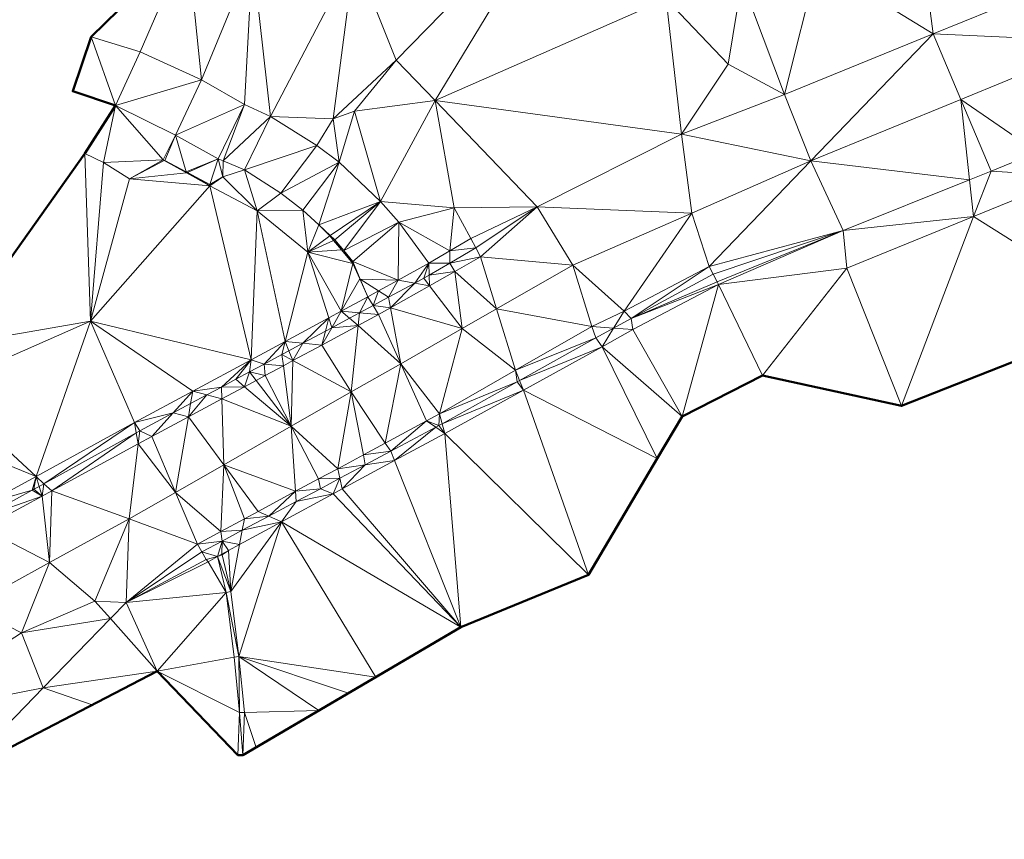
# Model space of a CAD drawing. Header units: metres. Extents: x 3490451 to 6981510, y 5754235 to 11509207.
# Tile 12 of 77: x 3490566 to 3490591, y 5754386 to 5754407. Entities that reach past the tile are written whole.
import ezdxf

# ---------------------------------------------------------------- set-up
doc = ezdxf.new("R2010")
doc.units = ezdxf.units.M
doc.layers.add('Kartierung-05$0$$VERB', color=7, linetype='Continuous', lineweight=18, true_color=0x82563a)

msp = doc.modelspace()

# ---------------------------------------------------------------- linework, layer by layer
at = {"layer": 'Kartierung-05$0$$VERB', "color": 1, "lineweight": 50, "ltscale": 0.02}
for points in [[(3490565.031, 5754414.106), (3490570.382, 5754408.454), (3490567.99, 5754406.115), (3490567.53, 5754404.764), (3490568.594, 5754404.412), (3490567.832, 5754403.223), (3490564.443, 5754398.446)], [(3490559.332, 5754381.616), (3490564.746, 5754387.847), (3490569.623, 5754390.377), (3490571.631, 5754388.294), (3490571.751, 5754388.29), (3490577.161, 5754391.465), (3490580.33, 5754392.768), (3490582.033, 5754395.652), (3490582.65, 5754396.696), (3490584.648, 5754397.712), (3490588.094, 5754396.957), (3490593.789, 5754399.204), (3490597.364, 5754401.207), (3490600.736, 5754406.776), (3490619.107, 5754410.985), (3490625.38, 5754410.516)]]:
    msp.add_lwpolyline(points, dxfattribs=at)
at = {"layer": 'Kartierung-05$0$$VERB'}
for points in [[(3490574.524, 5754408.135, 162.343), (3490579.71, 5754409.784, 160.987), (3490575.559, 5754405.533, 161.286)], [(3490579.71, 5754409.784, 160.987), (3490575.559, 5754405.533, 161.286), (3490576.522, 5754404.537, 161.244)], [(3490582.253, 5754407.056, 160.703), (3490579.71, 5754409.784, 160.987), (3490576.522, 5754404.537, 161.244)], [(3490588.495, 5754409.181, 161.049), (3490588.879, 5754406.188, 159.912), (3490586.013, 5754407.954, 161.075)], [(3490588.495, 5754409.181, 161.049), (3490588.879, 5754406.188, 159.912), (3490592.565, 5754407.69, 159.472)], [(3490570.382, 5754408.454, 162.76), (3490569.207, 5754405.741, 163.421), (3490567.99, 5754406.115, 163.47)], [(3490570.382, 5754408.454, 162.76), (3490570.727, 5754405.045, 162.622), (3490569.207, 5754405.741, 163.421)], [(3490571.988, 5754408.128, 162.564), (3490570.382, 5754408.454, 162.76), (3490570.727, 5754405.045, 162.622)], [(3490571.988, 5754408.128, 162.564), (3490571.793, 5754404.437, 162.577), (3490570.727, 5754405.045, 162.622)], [(3490571.988, 5754408.128, 162.564), (3490572.435, 5754404.142, 162.278), (3490571.793, 5754404.437, 162.577)], [(3490571.988, 5754408.128, 162.564), (3490574.524, 5754408.135, 162.343), (3490572.435, 5754404.142, 162.278)], [(3490574.524, 5754408.135, 162.343), (3490573.997, 5754404.081, 162.077), (3490572.435, 5754404.142, 162.278)], [(3490574.524, 5754408.135, 162.343), (3490573.997, 5754404.081, 162.077), (3490575.559, 5754405.533, 161.286)], [(3490584.133, 5754407.505, 160.889), (3490586.013, 5754407.954, 161.075), (3490585.193, 5754404.685, 160.352)], [(3490588.879, 5754406.188, 159.912), (3490586.013, 5754407.954, 161.075), (3490585.193, 5754404.685, 160.352)], [(3490588.879, 5754406.188, 159.912), (3490593.063, 5754405.999, 159.414), (3490592.565, 5754407.69, 159.472)], [(3490584.133, 5754407.505, 160.889), (3490582.253, 5754407.056, 160.703), (3490583.793, 5754405.433, 160.544)], [(3490584.133, 5754407.505, 160.889), (3490583.793, 5754405.433, 160.544), (3490585.193, 5754404.685, 160.352)], [(3490582.253, 5754407.056, 160.703), (3490576.522, 5754404.537, 161.244), (3490582.633, 5754403.697, 160.649)], [(3490582.253, 5754407.056, 160.703), (3490583.793, 5754405.433, 160.544), (3490582.633, 5754403.697, 160.649)], [(3490588.879, 5754406.188, 159.912), (3490585.848, 5754403.035, 160.306), (3490585.193, 5754404.685, 160.352)], [(3490589.566, 5754404.562, 159.846), (3490588.879, 5754406.188, 159.912), (3490585.848, 5754403.035, 160.306)], [(3490589.566, 5754404.562, 159.846), (3490588.879, 5754406.188, 159.912), (3490593.063, 5754405.999, 159.414)], [(3490567.99, 5754406.115, 163.47), (3490567.53, 5754404.764, 163.476), (3490568.594, 5754404.412, 163.445)], [(3490569.207, 5754405.741, 163.421), (3490567.99, 5754406.115, 163.47), (3490568.594, 5754404.412, 163.445)], [(3490591.473, 5754403.25, 159.651), (3490589.566, 5754404.562, 159.846), (3490593.063, 5754405.999, 159.414)], [(3490570.727, 5754405.045, 162.622), (3490569.207, 5754405.741, 163.421), (3490568.594, 5754404.412, 163.445)], [(3490573.997, 5754404.081, 162.077), (3490575.559, 5754405.533, 161.286), (3490574.525, 5754404.272, 161.949)], [(3490575.559, 5754405.533, 161.286), (3490574.525, 5754404.272, 161.949), (3490576.522, 5754404.537, 161.244)], [(3490583.793, 5754405.433, 160.544), (3490585.193, 5754404.685, 160.352), (3490582.633, 5754403.697, 160.649)], [(3490570.727, 5754405.045, 162.622), (3490568.594, 5754404.412, 163.445), (3490570.079, 5754403.678, 162.614)], [(3490571.793, 5754404.437, 162.577), (3490570.727, 5754405.045, 162.622), (3490570.079, 5754403.678, 162.614)], [(3490575.164, 5754402.029, 161.869), (3490574.525, 5754404.272, 161.949), (3490576.522, 5754404.537, 161.244)], [(3490575.164, 5754402.029, 161.869), (3490576.995, 5754401.874, 161.47), (3490576.522, 5754404.537, 161.244)], [(3490576.995, 5754401.874, 161.47), (3490576.522, 5754404.537, 161.244), (3490579.053, 5754401.897, 161.077)], [(3490576.522, 5754404.537, 161.244), (3490582.633, 5754403.697, 160.649), (3490579.053, 5754401.897, 161.077)], [(3490585.848, 5754403.035, 160.306), (3490585.193, 5754404.685, 160.352), (3490582.633, 5754403.697, 160.649)], [(3490589.785, 5754402.57, 159.861), (3490589.566, 5754404.562, 159.846), (3490585.848, 5754403.035, 160.306)], [(3490589.785, 5754402.57, 159.861), (3490589.566, 5754404.562, 159.846), (3490590.317, 5754402.784, 159.795)], [(3490591.473, 5754403.25, 159.651), (3490589.566, 5754404.562, 159.846), (3490590.317, 5754402.784, 159.795)], [(3490568.296, 5754402.997, 162.625), (3490568.594, 5754404.412, 163.445), (3490567.832, 5754403.223, 162.684)], [(3490569.774, 5754403.059, 162.504), (3490568.296, 5754402.997, 162.625), (3490568.594, 5754404.412, 163.445)], [(3490569.774, 5754403.059, 162.504), (3490568.594, 5754404.412, 163.445), (3490570.079, 5754403.678, 162.614)], [(3490571.793, 5754404.437, 162.577), (3490570.079, 5754403.678, 162.614), (3490571.139, 5754403.086, 162.585)], [(3490571.793, 5754404.437, 162.577), (3490571.139, 5754403.086, 162.585), (3490571.267, 5754403.035, 162.593)], [(3490572.435, 5754404.142, 162.278), (3490571.793, 5754404.437, 162.577), (3490571.267, 5754403.035, 162.593)], [(3490573.997, 5754404.081, 162.077), (3490574.143, 5754403.003, 161.903), (3490574.525, 5754404.272, 161.949)], [(3490575.164, 5754402.029, 161.869), (3490574.143, 5754403.003, 161.903), (3490574.525, 5754404.272, 161.949)], [(3490572.435, 5754404.142, 162.278), (3490571.267, 5754403.035, 162.593), (3490571.793, 5754402.815, 162.276)], [(3490572.435, 5754404.142, 162.278), (3490571.793, 5754402.815, 162.276), (3490573.586, 5754403.421, 162.204)], [(3490573.997, 5754404.081, 162.077), (3490572.435, 5754404.142, 162.278), (3490573.586, 5754403.421, 162.204)], [(3490573.997, 5754404.081, 162.077), (3490574.143, 5754403.003, 161.903), (3490573.586, 5754403.421, 162.204)], [(3490569.817, 5754403.05, 162.604), (3490569.774, 5754403.059, 162.504), (3490570.079, 5754403.678, 162.614)], [(3490570.347, 5754402.768, 162.599), (3490569.817, 5754403.05, 162.604), (3490570.079, 5754403.678, 162.614)], [(3490570.347, 5754402.768, 162.599), (3490570.079, 5754403.678, 162.614), (3490571.139, 5754403.086, 162.585)], [(3490582.896, 5754401.741, 160.65), (3490582.633, 5754403.697, 160.649), (3490579.053, 5754401.897, 161.077)], [(3490582.896, 5754401.741, 160.65), (3490585.848, 5754403.035, 160.306), (3490582.633, 5754403.697, 160.649)], [(3490571.793, 5754402.815, 162.276), (3490572.694, 5754402.235, 162.231), (3490573.586, 5754403.421, 162.204)], [(3490572.694, 5754402.235, 162.231), (3490574.143, 5754403.003, 161.903), (3490573.586, 5754403.421, 162.204)], [(3490591.473, 5754403.25, 159.651), (3490590.317, 5754402.784, 159.795), (3490592.339, 5754402.655, 159.796)], [(3490567.832, 5754403.223, 162.684), (3490567.97, 5754399.058, 162.49), (3490564.443, 5754398.446, 162.69)], [(3490568.296, 5754402.997, 162.625), (3490567.832, 5754403.223, 162.684), (3490567.97, 5754399.058, 162.49)], [(3490568.943, 5754402.593, 162.54), (3490568.296, 5754402.997, 162.625), (3490567.97, 5754399.058, 162.49)], [(3490569.774, 5754403.059, 162.504), (3490568.943, 5754402.593, 162.54), (3490568.296, 5754402.997, 162.625)], [(3490569.803, 5754403.043, 162.499), (3490569.774, 5754403.059, 162.504), (3490568.943, 5754402.593, 162.54)], [(3490569.803, 5754403.043, 162.499), (3490570.356, 5754402.738, 162.406), (3490568.943, 5754402.593, 162.54)], [(3490569.803, 5754403.043, 162.499), (3490569.817, 5754403.05, 162.604), (3490569.774, 5754403.059, 162.504)], [(3490569.803, 5754403.043, 162.499), (3490570.347, 5754402.768, 162.599), (3490569.817, 5754403.05, 162.604)], [(3490569.803, 5754403.043, 162.499), (3490570.347, 5754402.768, 162.599), (3490570.356, 5754402.738, 162.406)], [(3490570.381, 5754402.75, 162.598), (3490570.347, 5754402.768, 162.599), (3490571.139, 5754403.086, 162.585)], [(3490570.381, 5754402.75, 162.598), (3490570.936, 5754402.454, 162.593), (3490571.139, 5754403.086, 162.585)], [(3490570.936, 5754402.454, 162.593), (3490571.259, 5754402.644, 162.587), (3490571.139, 5754403.086, 162.585)], [(3490571.259, 5754402.644, 162.587), (3490571.139, 5754403.086, 162.585), (3490571.267, 5754403.035, 162.593)], [(3490571.259, 5754402.644, 162.587), (3490571.267, 5754403.035, 162.593), (3490571.793, 5754402.815, 162.276)], [(3490572.694, 5754402.235, 162.231), (3490573.243, 5754401.816, 161.911), (3490574.143, 5754403.003, 161.903)], [(3490573.639, 5754401.447, 161.897), (3490573.243, 5754401.816, 161.911), (3490574.143, 5754403.003, 161.903)], [(3490573.639, 5754401.447, 161.897), (3490575.164, 5754402.029, 161.869), (3490574.143, 5754403.003, 161.903)], [(3490582.896, 5754401.741, 160.65), (3490583.323, 5754400.412, 160.613), (3490585.848, 5754403.035, 160.306)], [(3490583.323, 5754400.412, 160.613), (3490585.848, 5754403.035, 160.306), (3490586.645, 5754401.306, 160.253)], [(3490589.785, 5754402.57, 159.861), (3490585.848, 5754403.035, 160.306), (3490586.645, 5754401.306, 160.253)], [(3490570.381, 5754402.75, 162.598), (3490570.347, 5754402.768, 162.599), (3490570.356, 5754402.738, 162.406)], [(3490570.381, 5754402.75, 162.598), (3490570.356, 5754402.738, 162.406), (3490570.937, 5754402.418, 162.308)], [(3490570.381, 5754402.75, 162.598), (3490570.936, 5754402.454, 162.593), (3490570.937, 5754402.418, 162.308)], [(3490571.259, 5754402.644, 162.587), (3490571.793, 5754402.815, 162.276), (3490572.105, 5754401.794, 162.125)], [(3490571.793, 5754402.815, 162.276), (3490572.105, 5754401.794, 162.125), (3490572.694, 5754402.235, 162.231)], [(3490589.785, 5754402.57, 159.861), (3490589.886, 5754401.655, 159.854), (3490590.317, 5754402.784, 159.795)], [(3490589.886, 5754401.655, 159.854), (3490590.317, 5754402.784, 159.795), (3490592.339, 5754402.655, 159.796)], [(3490570.937, 5754402.418, 162.308), (3490568.943, 5754402.593, 162.54), (3490567.97, 5754399.058, 162.49)], [(3490570.356, 5754402.738, 162.406), (3490570.937, 5754402.418, 162.308), (3490568.943, 5754402.593, 162.54)], [(3490570.936, 5754402.454, 162.593), (3490571.259, 5754402.644, 162.587), (3490570.937, 5754402.418, 162.308)], [(3490571.259, 5754402.644, 162.587), (3490570.937, 5754402.418, 162.308), (3490572.105, 5754401.794, 162.125)], [(3490589.785, 5754402.57, 159.861), (3490589.886, 5754401.655, 159.854), (3490586.645, 5754401.306, 160.253)], [(3490589.886, 5754401.655, 159.854), (3490593.789, 5754399.204, 159.804), (3490592.339, 5754402.655, 159.796)], [(3490571.956, 5754398.1, 161.982), (3490570.937, 5754402.418, 162.308), (3490567.97, 5754399.058, 162.49)], [(3490571.956, 5754398.1, 161.982), (3490570.937, 5754402.418, 162.308), (3490572.105, 5754401.794, 162.125)], [(3490572.105, 5754401.794, 162.125), (3490572.694, 5754402.235, 162.231), (3490573.243, 5754401.816, 161.911)], [(3490573.923, 5754401.182, 161.886), (3490573.639, 5754401.447, 161.897), (3490575.164, 5754402.029, 161.869)], [(3490573.923, 5754401.182, 161.886), (3490574.035, 5754401.078, 161.882), (3490575.164, 5754402.029, 161.869)], [(3490574.259, 5754400.809, 161.718), (3490574.035, 5754401.078, 161.882), (3490575.164, 5754402.029, 161.869)], [(3490574.259, 5754400.809, 161.718), (3490575.621, 5754401.514, 161.572), (3490575.164, 5754402.029, 161.869)], [(3490575.621, 5754401.514, 161.572), (3490575.164, 5754402.029, 161.869), (3490576.995, 5754401.874, 161.47)], [(3490572.803, 5754398.556, 161.866), (3490571.956, 5754398.1, 161.982), (3490572.105, 5754401.794, 162.125)], [(3490573.368, 5754400.769, 161.887), (3490572.105, 5754401.794, 162.125), (3490573.243, 5754401.816, 161.911)], [(3490572.803, 5754398.556, 161.866), (3490573.368, 5754400.769, 161.887), (3490572.105, 5754401.794, 162.125)], [(3490573.639, 5754401.447, 161.897), (3490573.368, 5754400.769, 161.887), (3490573.243, 5754401.816, 161.911)], [(3490576.888, 5754400.805, 161.318), (3490575.621, 5754401.514, 161.572), (3490576.995, 5754401.874, 161.47)], [(3490576.888, 5754400.805, 161.318), (3490576.995, 5754401.874, 161.47), (3490577.413, 5754401.111, 161.247)], [(3490576.995, 5754401.874, 161.47), (3490579.053, 5754401.897, 161.077), (3490577.413, 5754401.111, 161.247)], [(3490577.532, 5754400.879, 161.224), (3490579.053, 5754401.897, 161.077), (3490577.413, 5754401.111, 161.247)], [(3490577.532, 5754400.879, 161.224), (3490577.648, 5754400.653, 161.206), (3490579.053, 5754401.897, 161.077)], [(3490577.648, 5754400.653, 161.206), (3490579.944, 5754400.448, 160.994), (3490579.053, 5754401.897, 161.077)], [(3490582.896, 5754401.741, 160.65), (3490579.944, 5754400.448, 160.994), (3490579.053, 5754401.897, 161.077)], [(3490582.896, 5754401.741, 160.65), (3490581.21, 5754399.307, 160.821), (3490579.944, 5754400.448, 160.994)], [(3490582.896, 5754401.741, 160.65), (3490583.323, 5754400.412, 160.613), (3490581.21, 5754399.307, 160.821)], [(3490589.886, 5754401.655, 159.854), (3490586.736, 5754400.371, 159.928), (3490586.645, 5754401.306, 160.253)], [(3490589.886, 5754401.655, 159.854), (3490588.094, 5754396.957, 159.918), (3490586.736, 5754400.371, 159.928)], [(3490589.886, 5754401.655, 159.854), (3490593.789, 5754399.204, 159.804), (3490588.094, 5754396.957, 159.918)], [(3490573.639, 5754401.447, 161.897), (3490573.911, 5754401.174, 161.862), (3490573.368, 5754400.769, 161.887)], [(3490573.923, 5754401.182, 161.886), (3490573.639, 5754401.447, 161.897), (3490573.911, 5754401.174, 161.862)], [(3490574.259, 5754400.809, 161.718), (3490574.483, 5754400.54, 161.554), (3490575.621, 5754401.514, 161.572)], [(3490575.608, 5754400.079, 161.487), (3490574.483, 5754400.54, 161.554), (3490575.621, 5754401.514, 161.572)], [(3490575.608, 5754400.079, 161.487), (3490575.621, 5754401.514, 161.572), (3490576.364, 5754400.498, 161.389)], [(3490576.888, 5754400.805, 161.318), (3490575.621, 5754401.514, 161.572), (3490576.364, 5754400.498, 161.389)], [(3490583.421, 5754400.224, 160.598), (3490583.323, 5754400.412, 160.613), (3490586.645, 5754401.306, 160.253)], [(3490583.421, 5754400.224, 160.598), (3490583.519, 5754400.035, 160.59), (3490586.645, 5754401.306, 160.253)], [(3490583.552, 5754399.968, 160.656), (3490583.519, 5754400.035, 160.59), (3490586.645, 5754401.306, 160.253)], [(3490583.552, 5754399.968, 160.656), (3490586.736, 5754400.371, 159.928), (3490586.645, 5754401.306, 160.253)], [(3490574.003, 5754401.063, 161.829), (3490573.911, 5754401.174, 161.862), (3490573.368, 5754400.769, 161.887)], [(3490574.003, 5754401.063, 161.829), (3490574.198, 5754400.831, 161.76), (3490573.368, 5754400.769, 161.887)], [(3490573.923, 5754401.182, 161.886), (3490574.003, 5754401.063, 161.829), (3490573.911, 5754401.174, 161.862)], [(3490573.923, 5754401.182, 161.886), (3490574.003, 5754401.063, 161.829), (3490574.035, 5754401.078, 161.882)], [(3490574.003, 5754401.063, 161.829), (3490574.198, 5754400.831, 161.76), (3490574.035, 5754401.078, 161.882)], [(3490574.259, 5754400.809, 161.718), (3490574.198, 5754400.831, 161.76), (3490574.035, 5754401.078, 161.882)], [(3490576.888, 5754400.805, 161.318), (3490577.532, 5754400.879, 161.224), (3490577.413, 5754401.111, 161.247)], [(3490574.198, 5754400.831, 161.76), (3490574.485, 5754400.487, 161.658), (3490573.368, 5754400.769, 161.887)], [(3490574.259, 5754400.809, 161.718), (3490574.198, 5754400.831, 161.76), (3490574.485, 5754400.487, 161.658)], [(3490574.259, 5754400.809, 161.718), (3490574.485, 5754400.487, 161.658), (3490574.483, 5754400.54, 161.554)], [(3490576.888, 5754400.805, 161.318), (3490576.887, 5754400.502, 161.303), (3490576.364, 5754400.498, 161.389)], [(3490576.887, 5754400.502, 161.303), (3490577.532, 5754400.879, 161.224), (3490577.648, 5754400.653, 161.206)], [(3490576.888, 5754400.805, 161.318), (3490576.887, 5754400.502, 161.303), (3490577.532, 5754400.879, 161.224)], [(3490573.883, 5754399.138, 161.718), (3490572.803, 5754398.556, 161.866), (3490573.368, 5754400.769, 161.887)], [(3490574.193, 5754399.305, 161.675), (3490574.485, 5754400.487, 161.658), (3490573.368, 5754400.769, 161.887)], [(3490573.883, 5754399.138, 161.718), (3490574.193, 5754399.305, 161.675), (3490573.368, 5754400.769, 161.887)], [(3490577.016, 5754400.295, 161.302), (3490576.887, 5754400.502, 161.303), (3490577.648, 5754400.653, 161.206)], [(3490578.048, 5754399.364, 161.252), (3490577.016, 5754400.295, 161.302), (3490577.648, 5754400.653, 161.206)], [(3490578.048, 5754399.364, 161.252), (3490577.648, 5754400.653, 161.206), (3490579.944, 5754400.448, 160.994)], [(3490574.193, 5754399.305, 161.675), (3490574.654, 5754400.107, 161.624), (3490574.485, 5754400.487, 161.658)], [(3490574.667, 5754400.1, 161.57), (3490574.485, 5754400.487, 161.658), (3490574.483, 5754400.54, 161.554)], [(3490575.608, 5754400.079, 161.487), (3490574.667, 5754400.1, 161.57), (3490574.483, 5754400.54, 161.554)], [(3490574.654, 5754400.107, 161.624), (3490574.667, 5754400.1, 161.57), (3490574.485, 5754400.487, 161.658)], [(3490576.018, 5754400.004, 161.413), (3490575.608, 5754400.079, 161.487), (3490576.364, 5754400.498, 161.389)], [(3490576.018, 5754400.004, 161.413), (3490576.242, 5754400.125, 161.382), (3490576.364, 5754400.498, 161.389)], [(3490576.374, 5754400.202, 161.366), (3490576.242, 5754400.125, 161.382), (3490576.364, 5754400.498, 161.389)], [(3490576.374, 5754400.202, 161.366), (3490576.887, 5754400.502, 161.303), (3490576.364, 5754400.498, 161.389)], [(3490577.016, 5754400.295, 161.302), (3490576.374, 5754400.202, 161.366), (3490576.887, 5754400.502, 161.303)], [(3490578.048, 5754399.364, 161.252), (3490580.411, 5754398.925, 160.939), (3490579.944, 5754400.448, 160.994)], [(3490581.21, 5754399.307, 160.821), (3490580.411, 5754398.925, 160.939), (3490579.944, 5754400.448, 160.994)], [(3490581.39, 5754399.123, 160.757), (3490583.323, 5754400.412, 160.613), (3490581.21, 5754399.307, 160.821)], [(3490581.39, 5754399.123, 160.757), (3490583.421, 5754400.224, 160.598), (3490583.323, 5754400.412, 160.613)], [(3490584.648, 5754397.712, 160.627), (3490583.552, 5754399.968, 160.656), (3490586.736, 5754400.371, 159.928)], [(3490584.648, 5754397.712, 160.627), (3490588.094, 5754396.957, 159.918), (3490586.736, 5754400.371, 159.928)], [(3490574.193, 5754399.305, 161.675), (3490574.654, 5754400.107, 161.624), (3490574.852, 5754399.66, 161.585)], [(3490574.654, 5754400.107, 161.624), (3490574.667, 5754400.1, 161.57), (3490574.852, 5754399.66, 161.585)], [(3490575.121, 5754399.809, 161.55), (3490574.667, 5754400.1, 161.57), (3490574.852, 5754399.66, 161.585)], [(3490575.121, 5754399.809, 161.55), (3490575.608, 5754400.079, 161.487), (3490574.667, 5754400.1, 161.57)], [(3490575.121, 5754399.809, 161.55), (3490575.364, 5754399.653, 161.502), (3490575.608, 5754400.079, 161.487)], [(3490575.364, 5754399.653, 161.502), (3490576.018, 5754400.004, 161.413), (3490575.608, 5754400.079, 161.487)], [(3490576.018, 5754400.004, 161.413), (3490576.383, 5754399.938, 161.397), (3490576.242, 5754400.125, 161.382)], [(3490576.374, 5754400.202, 161.366), (3490576.383, 5754399.938, 161.397), (3490576.242, 5754400.125, 161.382)], [(3490577.016, 5754400.295, 161.302), (3490576.374, 5754400.202, 161.366), (3490576.383, 5754399.938, 161.397)], [(3490577.016, 5754400.295, 161.302), (3490577.192, 5754398.875, 161.368), (3490576.383, 5754399.938, 161.397)], [(3490578.048, 5754399.364, 161.252), (3490577.016, 5754400.295, 161.302), (3490577.192, 5754398.875, 161.368)], [(3490581.39, 5754399.123, 160.757), (3490583.421, 5754400.224, 160.598), (3490583.519, 5754400.035, 160.59)], [(3490575.413, 5754399.39, 161.543), (3490575.364, 5754399.653, 161.502), (3490576.018, 5754400.004, 161.413)], [(3490575.413, 5754399.39, 161.543), (3490576.018, 5754400.004, 161.413), (3490576.383, 5754399.938, 161.397)], [(3490575.413, 5754399.39, 161.543), (3490577.192, 5754398.875, 161.368), (3490576.383, 5754399.938, 161.397)], [(3490581.39, 5754399.123, 160.757), (3490583.552, 5754399.968, 160.656), (3490583.519, 5754400.035, 160.59)], [(3490581.39, 5754399.123, 160.757), (3490581.433, 5754398.852, 160.794), (3490583.552, 5754399.968, 160.656)], [(3490582.65, 5754396.696, 160.659), (3490581.433, 5754398.852, 160.794), (3490583.552, 5754399.968, 160.656)], [(3490584.648, 5754397.712, 160.627), (3490582.65, 5754396.696, 160.659), (3490583.552, 5754399.968, 160.656)], [(3490574.643, 5754399.265, 161.601), (3490574.193, 5754399.305, 161.675), (3490574.852, 5754399.66, 161.585)], [(3490574.643, 5754399.265, 161.601), (3490574.982, 5754399.447, 161.555), (3490574.852, 5754399.66, 161.585)], [(3490574.982, 5754399.447, 161.555), (3490575.121, 5754399.809, 161.55), (3490574.852, 5754399.66, 161.585)], [(3490574.982, 5754399.447, 161.555), (3490575.121, 5754399.809, 161.55), (3490575.364, 5754399.653, 161.502)], [(3490574.982, 5754399.447, 161.555), (3490575.413, 5754399.39, 161.543), (3490575.364, 5754399.653, 161.502)], [(3490574.643, 5754399.265, 161.601), (3490574.982, 5754399.447, 161.555), (3490575.118, 5754399.223, 161.588)], [(3490574.982, 5754399.447, 161.555), (3490575.413, 5754399.39, 161.543), (3490575.118, 5754399.223, 161.588)], [(3490575.413, 5754399.39, 161.543), (3490575.669, 5754398.004, 161.575), (3490575.118, 5754399.223, 161.588)], [(3490575.413, 5754399.39, 161.543), (3490575.669, 5754398.004, 161.575), (3490577.192, 5754398.875, 161.368)], [(3490578.048, 5754399.364, 161.252), (3490577.192, 5754398.875, 161.368), (3490578.521, 5754397.842, 161.186)], [(3490578.048, 5754399.364, 161.252), (3490578.521, 5754397.842, 161.186), (3490580.411, 5754398.925, 160.939)], [(3490573.244, 5754398.513, 161.793), (3490573.883, 5754399.138, 161.718), (3490572.803, 5754398.556, 161.866)], [(3490573.244, 5754398.513, 161.793), (3490573.8, 5754398.811, 161.717), (3490573.883, 5754399.138, 161.718)], [(3490573.8, 5754398.811, 161.717), (3490573.883, 5754399.138, 161.718), (3490573.959, 5754398.897, 161.695)], [(3490573.883, 5754399.138, 161.718), (3490573.959, 5754398.897, 161.695), (3490574.193, 5754399.305, 161.675)], [(3490573.959, 5754398.897, 161.695), (3490574.396, 5754399.132, 161.635), (3490574.193, 5754399.305, 161.675)], [(3490573.959, 5754398.897, 161.695), (3490574.396, 5754399.132, 161.635), (3490574.611, 5754398.95, 161.657)], [(3490574.396, 5754399.132, 161.635), (3490574.643, 5754399.265, 161.601), (3490574.193, 5754399.305, 161.675)], [(3490574.396, 5754399.132, 161.635), (3490574.611, 5754398.95, 161.657), (3490574.643, 5754399.265, 161.601)], [(3490574.611, 5754398.95, 161.657), (3490574.643, 5754399.265, 161.601), (3490575.118, 5754399.223, 161.588)], [(3490574.611, 5754398.95, 161.657), (3490575.669, 5754398.004, 161.575), (3490575.118, 5754399.223, 161.588)], [(3490580.949, 5754398.884, 160.838), (3490581.21, 5754399.307, 160.821), (3490580.411, 5754398.925, 160.939)], [(3490580.949, 5754398.884, 160.838), (3490581.39, 5754399.123, 160.757), (3490581.21, 5754399.307, 160.821)], [(3490580.949, 5754398.884, 160.838), (3490581.39, 5754399.123, 160.757), (3490581.433, 5754398.852, 160.794)], [(3490564.443, 5754398.446, 162.69), (3490567.97, 5754399.058, 162.49), (3490564.236, 5754397.411, 162.683)], [(3490566.621, 5754395.208, 162.718), (3490567.97, 5754399.058, 162.49), (3490564.236, 5754397.411, 162.683)], [(3490567.97, 5754399.058, 162.49), (3490564.443, 5754398.446, 162.69), (3490564.443, 5754398.446, 162.69)], [(3490566.621, 5754395.208, 162.718), (3490567.97, 5754399.058, 162.49), (3490569.061, 5754396.541, 162.378)], [(3490570.509, 5754397.321, 162.18), (3490567.97, 5754399.058, 162.49), (3490569.061, 5754396.541, 162.378)], [(3490570.509, 5754397.321, 162.18), (3490571.956, 5754398.1, 161.982), (3490567.97, 5754399.058, 162.49)], [(3490574.611, 5754398.95, 161.657), (3490573.712, 5754398.466, 161.778), (3490574.439, 5754397.302, 161.743)], [(3490573.959, 5754398.897, 161.695), (3490574.611, 5754398.95, 161.657), (3490573.712, 5754398.466, 161.778)], [(3490573.8, 5754398.811, 161.717), (3490573.959, 5754398.897, 161.695), (3490573.712, 5754398.466, 161.778)], [(3490574.611, 5754398.95, 161.657), (3490575.669, 5754398.004, 161.575), (3490574.439, 5754397.302, 161.743)], [(3490575.669, 5754398.004, 161.575), (3490577.192, 5754398.875, 161.368), (3490576.63, 5754396.758, 161.434)], [(3490577.192, 5754398.875, 161.368), (3490578.521, 5754397.842, 161.186), (3490576.63, 5754396.758, 161.434)], [(3490578.521, 5754397.842, 161.186), (3490580.508, 5754398.646, 160.918), (3490580.411, 5754398.925, 160.939)], [(3490580.949, 5754398.884, 160.838), (3490580.508, 5754398.646, 160.918), (3490580.411, 5754398.925, 160.939)], [(3490580.949, 5754398.884, 160.838), (3490580.508, 5754398.646, 160.918), (3490580.665, 5754398.424, 160.942)], [(3490580.949, 5754398.884, 160.838), (3490580.665, 5754398.424, 160.942), (3490581.433, 5754398.852, 160.794)], [(3490582.65, 5754396.696, 160.659), (3490580.665, 5754398.424, 160.942), (3490581.433, 5754398.852, 160.794)], [(3490573.244, 5754398.513, 161.793), (3490573.8, 5754398.811, 161.717), (3490573.712, 5754398.466, 161.778)], [(3490578.62, 5754397.59, 161.16), (3490578.521, 5754397.842, 161.186), (3490580.508, 5754398.646, 160.918)], [(3490578.62, 5754397.59, 161.16), (3490580.508, 5754398.646, 160.918), (3490580.665, 5754398.424, 160.942)], [(3490572.281, 5754397.994, 161.925), (3490572.803, 5754398.556, 161.866), (3490571.956, 5754398.1, 161.982)], [(3490572.281, 5754397.994, 161.925), (3490572.803, 5754398.556, 161.866), (3490572.72, 5754398.23, 161.864)], [(3490572.896, 5754398.326, 161.84), (3490572.803, 5754398.556, 161.866), (3490572.72, 5754398.23, 161.864)], [(3490572.896, 5754398.326, 161.84), (3490573.244, 5754398.513, 161.793), (3490572.803, 5754398.556, 161.866)], [(3490572.896, 5754398.326, 161.84), (3490573.244, 5754398.513, 161.793), (3490572.996, 5754398.081, 161.875)], [(3490573.244, 5754398.513, 161.793), (3490572.996, 5754398.081, 161.875), (3490573.712, 5754398.466, 161.778)], [(3490572.996, 5754398.081, 161.875), (3490573.712, 5754398.466, 161.778), (3490574.439, 5754397.302, 161.743)], [(3490578.62, 5754397.59, 161.16), (3490578.714, 5754397.349, 161.197), (3490580.665, 5754398.424, 160.942)], [(3490578.714, 5754397.349, 161.197), (3490582.033, 5754395.652, 160.927), (3490580.665, 5754398.424, 160.942)], [(3490582.65, 5754396.696, 160.659), (3490582.033, 5754395.652, 160.927), (3490580.665, 5754398.424, 160.942)], [(3490572.759, 5754397.954, 161.907), (3490572.281, 5754397.994, 161.925), (3490572.72, 5754398.23, 161.864)], [(3490572.896, 5754398.326, 161.84), (3490572.996, 5754398.081, 161.875), (3490572.72, 5754398.23, 161.864)], [(3490572.759, 5754397.954, 161.907), (3490572.996, 5754398.081, 161.875), (3490572.72, 5754398.23, 161.864)], [(3490571.221, 5754397.424, 162.07), (3490570.509, 5754397.321, 162.18), (3490571.956, 5754398.1, 161.982)], [(3490571.221, 5754397.424, 162.07), (3490571.578, 5754397.617, 162.021), (3490571.956, 5754398.1, 161.982)], [(3490571.578, 5754397.617, 162.021), (3490571.92, 5754397.801, 161.974), (3490571.956, 5754398.1, 161.982)], [(3490571.92, 5754397.801, 161.974), (3490572.281, 5754397.994, 161.925), (3490571.956, 5754398.1, 161.982)], [(3490571.92, 5754397.801, 161.974), (3490572.281, 5754397.994, 161.925), (3490572.305, 5754397.71, 161.968)], [(3490572.759, 5754397.954, 161.907), (3490572.281, 5754397.994, 161.925), (3490572.305, 5754397.71, 161.968)], [(3490572.759, 5754397.954, 161.907), (3490572.954, 5754396.452, 161.945), (3490572.305, 5754397.71, 161.968)], [(3490572.759, 5754397.954, 161.907), (3490572.954, 5754396.452, 161.945), (3490572.996, 5754398.081, 161.875)], [(3490572.954, 5754396.452, 161.945), (3490572.996, 5754398.081, 161.875), (3490574.439, 5754397.302, 161.743)], [(3490575.669, 5754398.004, 161.575), (3490575.286, 5754396.035, 161.62), (3490574.439, 5754397.302, 161.743)], [(3490575.669, 5754398.004, 161.575), (3490575.286, 5754396.035, 161.62), (3490576.31, 5754396.586, 161.478)], [(3490575.669, 5754398.004, 161.575), (3490576.31, 5754396.586, 161.478), (3490576.63, 5754396.758, 161.434)], [(3490571.793, 5754397.434, 162.037), (3490571.578, 5754397.617, 162.021), (3490571.92, 5754397.801, 161.974)], [(3490571.793, 5754397.434, 162.037), (3490572.082, 5754397.59, 161.998), (3490571.92, 5754397.801, 161.974)], [(3490572.082, 5754397.59, 161.998), (3490571.92, 5754397.801, 161.974), (3490572.305, 5754397.71, 161.968)], [(3490572.082, 5754397.59, 161.998), (3490572.954, 5754396.452, 161.945), (3490572.305, 5754397.71, 161.968)], [(3490578.521, 5754397.842, 161.186), (3490578.562, 5754397.557, 161.167), (3490576.63, 5754396.758, 161.434)], [(3490578.62, 5754397.59, 161.16), (3490578.521, 5754397.842, 161.186), (3490578.562, 5754397.557, 161.167)], [(3490566.621, 5754395.208, 162.718), (3490564.61, 5754396.022, 162.731), (3490564.236, 5754397.411, 162.683)], [(3490570.857, 5754397.229, 162.12), (3490571.221, 5754397.424, 162.07), (3490570.509, 5754397.321, 162.18)], [(3490570.857, 5754397.229, 162.12), (3490571.229, 5754397.131, 162.113), (3490571.221, 5754397.424, 162.07)], [(3490571.221, 5754397.424, 162.07), (3490571.793, 5754397.434, 162.037), (3490571.578, 5754397.617, 162.021)], [(3490571.229, 5754397.131, 162.113), (3490571.221, 5754397.424, 162.07), (3490571.793, 5754397.434, 162.037)], [(3490571.229, 5754397.131, 162.113), (3490571.793, 5754397.434, 162.037), (3490572.954, 5754396.452, 161.945)], [(3490571.793, 5754397.434, 162.037), (3490572.082, 5754397.59, 161.998), (3490572.954, 5754396.452, 161.945)], [(3490576.698, 5754396.515, 161.407), (3490578.562, 5754397.557, 161.167), (3490576.63, 5754396.758, 161.434)], [(3490576.698, 5754396.515, 161.407), (3490578.714, 5754397.349, 161.197), (3490578.562, 5754397.557, 161.167)], [(3490578.62, 5754397.59, 161.16), (3490578.714, 5754397.349, 161.197), (3490578.562, 5754397.557, 161.167)], [(3490570.027, 5754396.782, 162.233), (3490570.509, 5754397.321, 162.18), (3490569.061, 5754396.541, 162.378)], [(3490570.457, 5754397.013, 162.174), (3490570.027, 5754396.782, 162.233), (3490570.509, 5754397.321, 162.18)], [(3490570.457, 5754397.013, 162.174), (3490570.857, 5754397.229, 162.12), (3490570.401, 5754396.685, 162.225)], [(3490570.857, 5754397.229, 162.12), (3490571.229, 5754397.131, 162.113), (3490570.401, 5754396.685, 162.225)], [(3490571.229, 5754397.131, 162.113), (3490571.277, 5754395.494, 162.173), (3490570.401, 5754396.685, 162.225)], [(3490570.457, 5754397.013, 162.174), (3490570.857, 5754397.229, 162.12), (3490570.509, 5754397.321, 162.18)], [(3490571.229, 5754397.131, 162.113), (3490571.277, 5754395.494, 162.173), (3490572.954, 5754396.452, 161.945)], [(3490572.954, 5754396.452, 161.945), (3490574.106, 5754395.399, 161.784), (3490574.439, 5754397.302, 161.743)], [(3490574.742, 5754395.742, 161.696), (3490574.106, 5754395.399, 161.784), (3490574.439, 5754397.302, 161.743)], [(3490574.742, 5754395.742, 161.696), (3490575.286, 5754396.035, 161.62), (3490574.439, 5754397.302, 161.743)], [(3490576.698, 5754396.515, 161.407), (3490578.714, 5754397.349, 161.197), (3490576.764, 5754396.275, 161.453)], [(3490578.714, 5754397.349, 161.197), (3490580.33, 5754392.768, 160.935), (3490576.764, 5754396.275, 161.453)], [(3490578.714, 5754397.349, 161.197), (3490582.033, 5754395.652, 160.927), (3490580.33, 5754392.768, 160.935)], [(3490570.457, 5754397.013, 162.174), (3490570.027, 5754396.782, 162.233), (3490570.401, 5754396.685, 162.225)], [(3490570.027, 5754396.782, 162.233), (3490569.197, 5754396.336, 162.347), (3490569.061, 5754396.541, 162.378)], [(3490570.027, 5754396.782, 162.233), (3490569.197, 5754396.336, 162.347), (3490569.493, 5754396.197, 162.348)], [(3490570.027, 5754396.782, 162.233), (3490570.401, 5754396.685, 162.225), (3490569.493, 5754396.197, 162.348)], [(3490570.401, 5754396.685, 162.225), (3490570.082, 5754394.811, 162.335), (3490569.493, 5754396.197, 162.348)], [(3490571.277, 5754395.494, 162.173), (3490570.401, 5754396.685, 162.225), (3490570.082, 5754394.811, 162.335)], [(3490576.31, 5754396.586, 161.478), (3490576.616, 5754396.469, 161.417), (3490576.63, 5754396.758, 161.434)], [(3490576.698, 5754396.515, 161.407), (3490576.616, 5754396.469, 161.417), (3490576.63, 5754396.758, 161.434)], [(3490566.818, 5754395.027, 162.683), (3490566.621, 5754395.208, 162.718), (3490569.061, 5754396.541, 162.378)], [(3490566.818, 5754395.027, 162.683), (3490569.108, 5754396.287, 162.36), (3490569.061, 5754396.541, 162.378)], [(3490569.108, 5754396.287, 162.36), (3490569.197, 5754396.336, 162.347), (3490569.061, 5754396.541, 162.378)], [(3490571.277, 5754395.494, 162.173), (3490573.061, 5754394.837, 161.929), (3490572.954, 5754396.452, 161.945)], [(3490572.954, 5754396.452, 161.945), (3490574.106, 5754395.399, 161.784), (3490573.629, 5754395.143, 161.85)], [(3490573.061, 5754394.837, 161.929), (3490572.954, 5754396.452, 161.945), (3490573.629, 5754395.143, 161.85)], [(3490575.286, 5754396.035, 161.62), (3490575.421, 5754395.833, 161.584), (3490576.31, 5754396.586, 161.478)], [(3490575.421, 5754395.833, 161.584), (3490576.54, 5754396.429, 161.428), (3490576.31, 5754396.586, 161.478)], [(3490575.515, 5754395.599, 161.618), (3490575.421, 5754395.833, 161.584), (3490576.54, 5754396.429, 161.428)], [(3490575.515, 5754395.599, 161.618), (3490576.54, 5754396.429, 161.428), (3490576.764, 5754396.275, 161.453)], [(3490576.54, 5754396.429, 161.428), (3490576.31, 5754396.586, 161.478), (3490576.616, 5754396.469, 161.417)], [(3490576.54, 5754396.429, 161.428), (3490576.616, 5754396.469, 161.417), (3490576.764, 5754396.275, 161.453)], [(3490576.698, 5754396.515, 161.407), (3490576.616, 5754396.469, 161.417), (3490576.764, 5754396.275, 161.453)], [(3490566.818, 5754395.027, 162.683), (3490569.108, 5754396.287, 162.36), (3490567.011, 5754394.849, 162.701)], [(3490569.108, 5754396.287, 162.36), (3490569.158, 5754396.015, 162.396), (3490567.011, 5754394.849, 162.701)], [(3490569.108, 5754396.287, 162.36), (3490569.158, 5754396.015, 162.396), (3490569.197, 5754396.336, 162.347)], [(3490569.158, 5754396.015, 162.396), (3490569.197, 5754396.336, 162.347), (3490569.493, 5754396.197, 162.348)], [(3490569.158, 5754396.015, 162.396), (3490570.082, 5754394.811, 162.335), (3490569.493, 5754396.197, 162.348)], [(3490575.515, 5754395.599, 161.618), (3490577.161, 5754391.465, 161.066), (3490576.764, 5754396.275, 161.453)], [(3490580.33, 5754392.768, 160.935), (3490577.161, 5754391.465, 161.066), (3490576.764, 5754396.275, 161.453)], [(3490565.402, 5754394.542, 162.888), (3490566.621, 5754395.208, 162.718), (3490564.61, 5754396.022, 162.731)], [(3490569.158, 5754396.015, 162.396), (3490567.011, 5754394.849, 162.701), (3490568.935, 5754394.155, 162.491)], [(3490569.158, 5754396.015, 162.396), (3490570.082, 5754394.811, 162.335), (3490568.935, 5754394.155, 162.491)], [(3490574.742, 5754395.742, 161.696), (3490575.286, 5754396.035, 161.62), (3490575.421, 5754395.833, 161.584)], [(3490574.742, 5754395.742, 161.696), (3490574.79, 5754395.496, 161.672), (3490574.106, 5754395.399, 161.784)], [(3490574.742, 5754395.742, 161.696), (3490574.79, 5754395.496, 161.672), (3490575.421, 5754395.833, 161.584)], [(3490574.79, 5754395.496, 161.672), (3490575.515, 5754395.599, 161.618), (3490575.421, 5754395.833, 161.584)], [(3490571.277, 5754395.494, 162.173), (3490571.21, 5754393.84, 162.185), (3490570.082, 5754394.811, 162.335)], [(3490571.277, 5754395.494, 162.173), (3490571.21, 5754393.84, 162.185), (3490571.791, 5754394.153, 162.105)], [(3490571.277, 5754395.494, 162.173), (3490573.061, 5754394.837, 161.929), (3490572.129, 5754394.335, 162.058)], [(3490571.277, 5754395.494, 162.173), (3490572.129, 5754394.335, 162.058), (3490571.791, 5754394.153, 162.105)], [(3490574.79, 5754395.496, 161.672), (3490574.159, 5754395.16, 161.76), (3490574.106, 5754395.399, 161.784)], [(3490574.79, 5754395.496, 161.672), (3490574.159, 5754395.16, 161.76), (3490574.219, 5754394.898, 161.789)], [(3490575.515, 5754395.599, 161.618), (3490574.219, 5754394.898, 161.789), (3490577.161, 5754391.465, 161.066)], [(3490574.79, 5754395.496, 161.672), (3490575.515, 5754395.599, 161.618), (3490574.219, 5754394.898, 161.789)], [(3490566.526, 5754394.866, 162.725), (3490565.402, 5754394.542, 162.888), (3490566.621, 5754395.208, 162.718)], [(3490566.526, 5754394.866, 162.725), (3490566.621, 5754395.208, 162.718), (3490566.57, 5754394.89, 162.719)], [(3490566.699, 5754394.961, 162.7), (3490566.621, 5754395.208, 162.718), (3490566.57, 5754394.89, 162.719)], [(3490566.818, 5754395.027, 162.683), (3490566.699, 5754394.961, 162.7), (3490566.621, 5754395.208, 162.718)], [(3490574.159, 5754395.16, 161.76), (3490574.106, 5754395.399, 161.784), (3490573.629, 5754395.143, 161.85)], [(3490566.699, 5754394.961, 162.7), (3490566.57, 5754394.89, 162.719), (3490566.775, 5754394.721, 162.734)], [(3490566.818, 5754395.027, 162.683), (3490566.699, 5754394.961, 162.7), (3490566.775, 5754394.721, 162.734)], [(3490566.818, 5754395.027, 162.683), (3490567.011, 5754394.849, 162.701), (3490566.775, 5754394.721, 162.734)], [(3490573.061, 5754394.837, 161.929), (3490573.675, 5754394.902, 161.827), (3490573.629, 5754395.143, 161.85)], [(3490574.159, 5754395.16, 161.76), (3490573.675, 5754394.902, 161.827), (3490573.629, 5754395.143, 161.85)], [(3490574.159, 5754395.16, 161.76), (3490573.996, 5754394.777, 161.819), (3490573.675, 5754394.902, 161.827)], [(3490574.159, 5754395.16, 161.76), (3490574.219, 5754394.898, 161.789), (3490573.996, 5754394.777, 161.819)], [(3490565.299, 5754393.919, 162.944), (3490566.775, 5754394.721, 162.734), (3490566.957, 5754393.067, 162.778)], [(3490565.348, 5754394.217, 162.891), (3490565.299, 5754393.919, 162.944), (3490566.775, 5754394.721, 162.734)], [(3490565.348, 5754394.217, 162.891), (3490566.526, 5754394.866, 162.725), (3490565.402, 5754394.542, 162.888)], [(3490565.348, 5754394.217, 162.891), (3490566.526, 5754394.866, 162.725), (3490566.775, 5754394.721, 162.734)], [(3490566.526, 5754394.866, 162.725), (3490566.57, 5754394.89, 162.719), (3490566.775, 5754394.721, 162.734)], [(3490567.011, 5754394.849, 162.701), (3490566.775, 5754394.721, 162.734), (3490566.957, 5754393.067, 162.778)], [(3490567.011, 5754394.849, 162.701), (3490566.957, 5754393.067, 162.778), (3490568.935, 5754394.155, 162.491)], [(3490570.082, 5754394.811, 162.335), (3490570.628, 5754393.527, 162.266), (3490568.935, 5754394.155, 162.491)], [(3490571.21, 5754393.84, 162.185), (3490570.082, 5754394.811, 162.335), (3490570.628, 5754393.527, 162.266)], [(3490572.396, 5754394.221, 162.006), (3490573.061, 5754394.837, 161.929), (3490572.129, 5754394.335, 162.058)], [(3490572.396, 5754394.221, 162.006), (3490573.061, 5754394.837, 161.929), (3490573.078, 5754394.584, 161.911)], [(3490572.715, 5754394.084, 161.988), (3490573.996, 5754394.777, 161.819), (3490577.161, 5754391.465, 161.066)], [(3490572.715, 5754394.084, 161.988), (3490573.078, 5754394.584, 161.911), (3490573.996, 5754394.777, 161.819)], [(3490573.061, 5754394.837, 161.929), (3490573.078, 5754394.584, 161.911), (3490573.675, 5754394.902, 161.827)], [(3490573.078, 5754394.584, 161.911), (3490573.996, 5754394.777, 161.819), (3490573.675, 5754394.902, 161.827)], [(3490574.219, 5754394.898, 161.789), (3490573.996, 5754394.777, 161.819), (3490577.161, 5754391.465, 161.066)], [(3490572.396, 5754394.221, 162.006), (3490572.715, 5754394.084, 161.988), (3490573.078, 5754394.584, 161.911)], [(3490571.738, 5754393.871, 162.098), (3490572.396, 5754394.221, 162.006), (3490571.791, 5754394.153, 162.105)], [(3490571.738, 5754393.871, 162.098), (3490572.396, 5754394.221, 162.006), (3490572.715, 5754394.084, 161.988)], [(3490572.396, 5754394.221, 162.006), (3490572.129, 5754394.335, 162.058), (3490571.791, 5754394.153, 162.105)], [(3490566.957, 5754393.067, 162.778), (3490568.082, 5754392.112, 162.636), (3490568.935, 5754394.155, 162.491)], [(3490568.853, 5754392.077, 162.501), (3490568.082, 5754392.112, 162.636), (3490568.935, 5754394.155, 162.491)], [(3490570.628, 5754393.527, 162.266), (3490568.853, 5754392.077, 162.501), (3490568.935, 5754394.155, 162.491)], [(3490571.21, 5754393.84, 162.185), (3490571.738, 5754393.871, 162.098), (3490571.791, 5754394.153, 162.105)], [(3490572.715, 5754394.084, 161.988), (3490571.673, 5754393.52, 162.125), (3490571.455, 5754392.349, 161.906)], [(3490572.715, 5754394.084, 161.988), (3490571.656, 5754390.738, 161.541), (3490571.455, 5754392.349, 161.906)], [(3490572.715, 5754394.084, 161.988), (3490575.053, 5754390.228, 161.121), (3490571.656, 5754390.738, 161.541)], [(3490571.738, 5754393.871, 162.098), (3490572.715, 5754394.084, 161.988), (3490571.673, 5754393.52, 162.125)], [(3490572.715, 5754394.084, 161.988), (3490575.053, 5754390.228, 161.121), (3490577.161, 5754391.465, 161.066)], [(3490565.299, 5754393.919, 162.944), (3490566.957, 5754393.067, 162.778), (3490564.979, 5754391.979, 163.064)], [(3490571.21, 5754393.84, 162.185), (3490571.237, 5754393.603, 162.168), (3490570.628, 5754393.527, 162.266)], [(3490571.21, 5754393.84, 162.185), (3490571.237, 5754393.603, 162.168), (3490571.738, 5754393.871, 162.098)], [(3490571.237, 5754393.603, 162.168), (3490571.738, 5754393.871, 162.098), (3490571.673, 5754393.52, 162.125)], [(3490570.735, 5754393.336, 162.238), (3490570.628, 5754393.527, 162.266), (3490568.853, 5754392.077, 162.501)], [(3490571.237, 5754393.603, 162.168), (3490570.735, 5754393.336, 162.238), (3490570.628, 5754393.527, 162.266)], [(3490571.237, 5754393.603, 162.168), (3490570.735, 5754393.336, 162.238), (3490571.126, 5754393.222, 162.202)], [(3490571.237, 5754393.603, 162.168), (3490571.126, 5754393.222, 162.202), (3490571.229, 5754393.28, 162.184)], [(3490571.237, 5754393.603, 162.168), (3490571.395, 5754393.37, 162.162), (3490571.229, 5754393.28, 162.184)], [(3490571.237, 5754393.603, 162.168), (3490571.673, 5754393.52, 162.125), (3490571.395, 5754393.37, 162.162)], [(3490571.673, 5754393.52, 162.125), (3490571.395, 5754393.37, 162.162), (3490571.455, 5754392.349, 161.906)], [(3490570.735, 5754393.336, 162.238), (3490570.842, 5754393.144, 162.21), (3490568.853, 5754392.077, 162.501)], [(3490570.735, 5754393.336, 162.238), (3490571.126, 5754393.222, 162.202), (3490570.842, 5754393.144, 162.21)], [(3490571.126, 5754393.222, 162.202), (3490570.892, 5754393.09, 162.247), (3490570.842, 5754393.144, 162.21)], [(3490571.126, 5754393.222, 162.202), (3490571.337, 5754392.328, 162.205), (3490570.892, 5754393.09, 162.247)], [(3490571.126, 5754393.222, 162.202), (3490571.239, 5754393.265, 162.155), (3490571.229, 5754393.28, 162.184)], [(3490571.126, 5754393.222, 162.202), (3490571.455, 5754392.349, 161.906), (3490571.239, 5754393.265, 162.155)], [(3490571.126, 5754393.222, 162.202), (3490571.337, 5754392.328, 162.205), (3490571.455, 5754392.349, 161.906)], [(3490571.395, 5754393.37, 162.162), (3490571.239, 5754393.265, 162.155), (3490571.229, 5754393.28, 162.184)], [(3490571.395, 5754393.37, 162.162), (3490571.455, 5754392.349, 161.906), (3490571.239, 5754393.265, 162.155)], [(3490566.957, 5754393.067, 162.778), (3490566.259, 5754391.328, 162.899), (3490564.979, 5754391.979, 163.064)], [(3490566.957, 5754393.067, 162.778), (3490568.082, 5754392.112, 162.636), (3490566.259, 5754391.328, 162.899)], [(3490570.892, 5754393.09, 162.247), (3490570.842, 5754393.144, 162.21), (3490568.853, 5754392.077, 162.501)], [(3490571.337, 5754392.328, 162.205), (3490570.892, 5754393.09, 162.247), (3490568.853, 5754392.077, 162.501)], [(3490569.623, 5754390.377, 162.285), (3490571.337, 5754392.328, 162.205), (3490568.853, 5754392.077, 162.501)], [(3490569.623, 5754390.377, 162.285), (3490571.337, 5754392.328, 162.205), (3490571.537, 5754390.725, 161.869)], [(3490571.337, 5754392.328, 162.205), (3490571.656, 5754390.738, 161.541), (3490571.455, 5754392.349, 161.906)], [(3490571.337, 5754392.328, 162.205), (3490571.537, 5754390.725, 161.869), (3490571.656, 5754390.738, 161.541)], [(3490568.467, 5754391.679, 162.555), (3490568.082, 5754392.112, 162.636), (3490566.259, 5754391.328, 162.899)], [(3490568.467, 5754391.679, 162.555), (3490568.853, 5754392.077, 162.501), (3490568.082, 5754392.112, 162.636)], [(3490568.467, 5754391.679, 162.555), (3490569.623, 5754390.377, 162.285), (3490568.853, 5754392.077, 162.501)], [(3490566.259, 5754391.328, 162.899), (3490563.008, 5754389.219, 163.376), (3490564.979, 5754391.979, 163.064)], [(3490568.467, 5754391.679, 162.555), (3490566.8, 5754389.962, 162.787), (3490566.259, 5754391.328, 162.899)], [(3490568.467, 5754391.679, 162.555), (3490566.8, 5754389.962, 162.787), (3490569.623, 5754390.377, 162.285)], [(3490566.8, 5754389.962, 162.787), (3490566.259, 5754391.328, 162.899), (3490563.008, 5754389.219, 163.376)], [(3490569.623, 5754390.377, 162.285), (3490571.537, 5754390.725, 161.869), (3490571.67, 5754389.347, 161.644)], [(3490571.537, 5754390.725, 161.869), (3490571.67, 5754389.347, 161.644), (3490571.656, 5754390.738, 161.541)], [(3490571.67, 5754389.347, 161.644), (3490571.79, 5754389.351, 161.311), (3490571.656, 5754390.738, 161.541)], [(3490573.635, 5754389.395, 161.13), (3490571.79, 5754389.351, 161.311), (3490571.656, 5754390.738, 161.541)], [(3490571.656, 5754390.738, 161.541), (3490574.373, 5754389.829, 161.122), (3490573.635, 5754389.395, 161.13)], [(3490571.656, 5754390.738, 161.541), (3490575.053, 5754390.228, 161.121), (3490574.373, 5754389.829, 161.122)], [(3490566.8, 5754389.962, 162.787), (3490569.623, 5754390.377, 162.285), (3490568.014, 5754389.543, 162.466)], [(3490571.67, 5754389.347, 161.644), (3490571.631, 5754388.294, 161.511), (3490569.623, 5754390.377, 162.285)], [(3490566.8, 5754389.962, 162.787), (3490564.746, 5754387.847, 163.073), (3490563.008, 5754389.219, 163.376)], [(3490566.8, 5754389.962, 162.787), (3490564.746, 5754387.847, 163.073), (3490568.014, 5754389.543, 162.466)], [(3490571.751, 5754388.29, 161.154), (3490571.67, 5754389.347, 161.644), (3490571.631, 5754388.294, 161.511)], [(3490571.67, 5754389.347, 161.644), (3490571.751, 5754388.29, 161.154), (3490571.79, 5754389.351, 161.311)], [(3490572.079, 5754388.482, 161.162), (3490571.751, 5754388.29, 161.154), (3490571.79, 5754389.351, 161.311)], [(3490571.79, 5754389.351, 161.311), (3490572.079, 5754388.482, 161.162), (3490573.635, 5754389.395, 161.13)]]:
    msp.add_3dface(points, dxfattribs=at)

doc.saveas('drawing.dxf')
